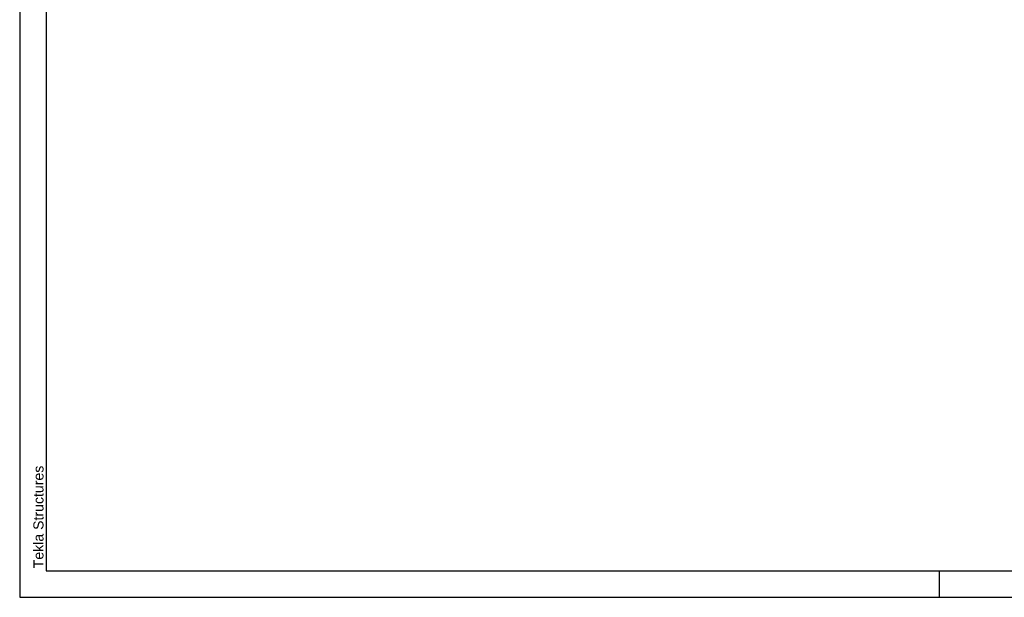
# Model space of a CAD drawing. Header units: millimetres. Extents: x 0 to 5940, y 0 to 2970.
# Tile 1 of 11: x 0 to 1863, y 0 to 1094. Entities that reach past the tile are written whole.
import ezdxf

# ---------------------------------------------------------------- set-up
doc = ezdxf.new("R2010")
doc.units = ezdxf.units.MM
doc.styles.add('Arial', font='ARIAL.TTF', dxfattribs={"height": 0.2})

# ---------------------------------------------------------------- blocks, each defined once
blk = doc.blocks.new('Unknown-2590450-1268')
at = {"color": 7, "linetype": 'Continuous'}
for p, q in [((0, 2970), (0, 0)), ((50, 2920), (50, 50)), ((50, 50), (5890, 50)), ((1740, 0), (1740, 50)), ((0, 0), (5940, 0))]:
    blk.add_line(p, q, dxfattribs=at)
at = {"color": 174, "linetype": 'Continuous', "style": 'Arial'}
blk.add_text('Tekla Structures', height=19.102, rotation=90, dxfattribs=at).set_placement((45, 55))

msp = doc.modelspace()

# ---------------------------------------------------------------- block references
msp.add_blockref('Unknown-2590450-1268', (0, 0))

doc.saveas('drawing.dxf')
